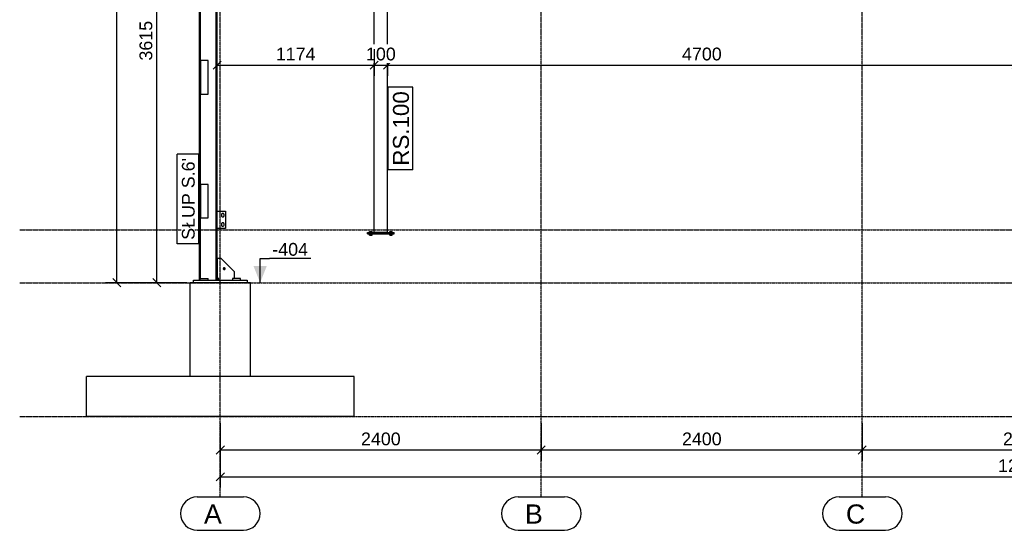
# Model space of a CAD drawing. Header units: millimetres. Extents: x -288865 to 11255, y 102926 to 380857.
# Tile 100 of 142: x -163763 to -156401, y 286198 to 290013. Entities that reach past the tile are written whole.
import ezdxf

# ---------------------------------------------------------------- set-up
doc = ezdxf.new("R2010")
doc.units = ezdxf.units.MM
doc.header["$MEASUREMENT"] = 0
doc.set_wipeout_variables(frame=1)
doc.linetypes.add('DXK_LINE_DOT3', pattern=[5.9187, 2.979, -0.9799, 0.9799, -0.9799])
for name, color, linetype in [('TS_INNE_OBIEKTY', 7, 'Continuous'), ('TS_LINIE_WIDOCZNE', 7, 'Continuous'), ('TS_OPISY', 7, 'Continuous'), ('TS_OPISY_LINIE', 7, 'Continuous'), ('TS_OPISY_RAMKA', 7, 'Continuous'), ('TS_WYMIARY', 7, 'Continuous'), ('TS_WYMIARY_TEKST', 7, 'Continuous')]:
    doc.layers.add(name, color=color, linetype=linetype)
doc.styles.add('ARIAL', font='arial.ttf')

# ---------------------------------------------------------------- blocks, each defined once
blk = doc.blocks.new('Bolt-65896048-1620 - 1293')
at = {"layer": 'TS_INNE_OBIEKTY', "color": 1, "linetype": 'Continuous'}
for start, end in [(124.44565, 133.44565), (124.44565, 133.44565), (106.44565, 115.44565), (106.44565, 115.44565), (88.44565, 97.44565), (88.44565, 97.44565), (70.44564, 79.44565), (70.44564, 79.44565), (52.44564, 61.44566), (52.44564, 61.44566), (34.44564, 43.44567), (34.44564, 43.44567), (178.44565, 187.44565), (178.44565, 187.44565), (160.44565, 169.44565), (160.44565, 169.44565), (196.44565, 205.44565), (196.44565, 205.44565), (142.44565, 151.44565), (142.44565, 151.44565), (214.44565, 223.44565), (214.44565, 223.44565), (232.44565, 241.44565), (232.44565, 241.44565), (250.44565, 259.44565), (250.44565, 259.44565), (268.44565, 277.44565), (268.44565, 277.44565), (286.44565, 295.44566), (286.44565, 295.44566), (304.44564, 313.44567), (304.44564, 313.44567), (322.44564, 331.44567), (322.44564, 331.44567), (16.44564, 25.44568), (16.44564, 25.44568), (340.44564, 349.44568), (340.44564, 349.44568), (358.44564, 7.44568), (358.44564, 7.44568)]:
    blk.add_arc((50119.5, -299.1), 7, start, end, dxfattribs=at)
blk = doc.blocks.new('Part-65896048-1384 - 1293')
at = {"layer": 'TS_LINIE_WIDOCZNE', "color": 1, "linetype": 'Continuous'}
for p, q in [((49890.16, -384), (50290.16, -384)), ((49890.16, -404), (49890.16, -384)), ((50290.16, -384), (50290.16, -404))]:
    blk.add_line(p, q, dxfattribs=at)
blk = doc.blocks.new('Part-65896048-1385 - 1293')
at = {"layer": 'TS_LINIE_WIDOCZNE', "color": 1, "linetype": 'Continuous'}
for p, q in [((50000, 330), (49942, 330)), ((49942, 330), (49942, 80)), ((50000, 80), (50000, 330)), ((49942, 80), (50000, 80))]:
    blk.add_line(p, q, dxfattribs=at)
blk = doc.blocks.new('Part-65896048-1386 - 1293')
at = {"layer": 'TS_LINIE_WIDOCZNE', "color": 1, "linetype": 'Continuous'}
for p, q in [((50000, 1255), (49942, 1255)), ((49942, 1255), (49942, 1005)), ((50000, 1005), (50000, 1255)), ((49942, 1005), (50000, 1005))]:
    blk.add_line(p, q, dxfattribs=at)
blk = doc.blocks.new('Part-65896048-1388 - 1293')
at = {"layer": 'TS_LINIE_WIDOCZNE', "color": 1, "linetype": 'Continuous'}
for p, q in [((49933.5, -384), (49933.5, 4590)), ((49933.5, 4590), (49942, 4590)), ((49942, -372), (49942, 4590)), ((50058, -224), (50058, 4590)), ((50058, 4590), (50066.5, 4590)), ((50066.5, -224), (50066.5, 4590))]:
    blk.add_line(p, q, dxfattribs=at)
blk = doc.blocks.new('Part-65896048-1398 - 1293')
at = {"layer": 'TS_LINIE_WIDOCZNE', "color": 1, "linetype": 'Continuous'}
for p, q in [((51240.5, -30), (51240.5, 3100)), ((51340.5, 3100), (51240.5, 3100)), ((51340.5, -30), (51340.5, 3100)), ((51340.5, -30), (51240.5, -30))]:
    blk.add_line(p, q, dxfattribs=at)
blk = doc.blocks.new('Part-65896048-1400 - 1293')
at = {"layer": 'TS_LINIE_WIDOCZNE', "color": 1, "linetype": 'Continuous'}
for p, q in [((50066.5, 130), (50128.5, 130)), ((50128.5, 130), (50128.5, 0)), ((50128.5, 0), (50066.5, 0))]:
    blk.add_line(p, q, dxfattribs=at)
blk = doc.blocks.new('Part-65896048-1401 - 1293')
at = {"layer": 'TS_LINIE_WIDOCZNE', "color": 1, "linetype": 'Continuous'}
for p, q in [((50096.5, -224), (50068, -224)), ((50196.5, -324), (50096.5, -224)), ((50086.5, -384), (50068, -365.5)), ((50196.5, -372), (50196.5, -324))]:
    blk.add_line(p, q, dxfattribs=at)
for start, end in [(342, 162), (162, 342)]:
    blk.add_arc((50119.5, -299.1), 7, start, end, dxfattribs=at)
blk = doc.blocks.new('Part-65896048-1402 - 1293')
at = {"layer": 'TS_LINIE_WIDOCZNE', "color": 1, "linetype": 'Continuous'}
for p, q in [((50058, -384), (50058, -224)), ((50058, -224), (50068, -224)), ((50068, -384), (50068, -224)), ((50058, -324), (50068, -324)), ((50058, -384), (50068, -384))]:
    blk.add_line(p, q, dxfattribs=at)
blk = doc.blocks.new('Part-65896048-1431 - 1293')
at = {"layer": 'TS_LINIE_WIDOCZNE', "color": 1, "linetype": 'Continuous'}
for p, q in [((49940.16, -384), (49940.16, -372)), ((49940.16, -372), (50000.16, -372)), ((50000.16, -384), (50000.16, -372))]:
    blk.add_line(p, q, dxfattribs=at)
blk = doc.blocks.new('Part-65896048-1437 - 1293')
at = {"layer": 'TS_LINIE_WIDOCZNE', "color": 1, "linetype": 'Continuous'}
for p, q in [((51190.5, -40), (51190.5, -30)), ((51190.5, -30), (51390.5, -30)), ((51190.5, -40), (51390.5, -40)), ((51390.5, -40), (51390.5, -30))]:
    blk.add_line(p, q, dxfattribs=at)
blk = doc.blocks.new('Part-65896048-1439 - 1293')
at = {"layer": 'TS_LINIE_WIDOCZNE', "color": 1, "linetype": 'Continuous'}
for p, q in [((50240.16, -372), (50180.16, -372)), ((50180.16, -372), (50180.16, -384)), ((50240.16, -384), (50240.16, -372))]:
    blk.add_line(p, q, dxfattribs=at)
blk = doc.blocks.new('Bolt-65896048-1615 - 1293')
at = {"layer": 'TS_INNE_OBIEKTY', "color": 1, "linetype": 'Continuous'}
for start, end in [(338.89129, 158.89129), (338.89129, 158.89129), (158.89129, 338.89129), (158.89129, 338.89129)]:
    blk.add_arc((50119.5, -299.1), 7, start, end, dxfattribs=at)
blk = doc.blocks.new('Part-65896048-2216 - 1293')
at = {"layer": 'TS_LINIE_WIDOCZNE', "color": 253, "linetype": 'Continuous'}
for p, q in [((49865.16, -1104), (49865.16, -404)), ((50315.16, -404), (49865.16, -404)), ((50315.16, -1104), (50315.16, -404))]:
    blk.add_line(p, q, dxfattribs=at)
blk = doc.blocks.new('Bolt-65896048-1632 - 1293')
at = {"layer": 'TS_INNE_OBIEKTY', "color": 1, "linetype": 'Continuous'}
for p, q in [((50101.5, 108), (50102, 110.7)), ((50101.5, 92), (50101.5, 108)), ((50102, 89.3), (50101.5, 92)), ((50102, 110.7), (50103.6, 112.9)), ((50103.6, 87.1), (50102, 89.3)), ((50103.6, 112.9), (50105.8, 114.5)), ((50105.8, 85.5), (50103.6, 87.1)), ((50105.8, 114.5), (50108.5, 115)), ((50108.5, 85), (50105.8, 85.5)), ((50108.5, 115), (50111.2, 114.5)), ((50111.2, 85.5), (50108.5, 85)), ((50111.2, 114.5), (50113.5, 112.9)), ((50113.5, 87.1), (50111.2, 85.5)), ((50113.5, 112.9), (50115, 110.7)), ((50115, 89.3), (50113.5, 87.1)), ((50115, 110.7), (50115.5, 108)), ((50115.5, 92), (50115, 89.3)), ((50115.5, 108), (50115.5, 92)), ((50101.5, 38), (50102, 40.7)), ((50101.5, 22), (50101.5, 38)), ((50102, 19.3), (50101.5, 22)), ((50102, 40.7), (50103.6, 42.9)), ((50103.6, 17.1), (50102, 19.3)), ((50103.6, 42.9), (50105.8, 44.5)), ((50105.8, 15.5), (50103.6, 17.1)), ((50105.8, 44.5), (50108.5, 45)), ((50108.5, 15), (50105.8, 15.5)), ((50108.5, 45), (50111.2, 44.5)), ((50111.2, 15.5), (50108.5, 15)), ((50111.2, 44.5), (50113.5, 42.9)), ((50113.5, 17.1), (50111.2, 15.5)), ((50113.5, 42.9), (50115, 40.7)), ((50115, 19.3), (50113.5, 17.1)), ((50115, 40.7), (50115.5, 38)), ((50115.5, 22), (50115, 19.3)), ((50115.5, 38), (50115.5, 22))]:
    blk.add_line(p, q, dxfattribs=at)
blk = doc.blocks.new('Bolt-65896048-1642 - 1293')
at = {"layer": 'TS_INNE_OBIEKTY', "color": 1, "linetype": 'Continuous'}
for p, q in [((51206.5, -30), (51206.5, -22.1)), ((51206.5, -22.1), (51224.5, -22.1)), ((51206.5, -47.9), (51206.5, -40)), ((51206.5, -47.9), (51224.5, -47.9)), ((51215.5, -30), (51215.5, -22.1)), ((51215.5, -47.9), (51215.5, -40)), ((51224.5, -30), (51224.5, -22.1)), ((51224.5, -47.9), (51224.5, -40)), ((51356.5, -30), (51356.5, -22.1)), ((51356.5, -22.1), (51374.5, -22.1)), ((51356.5, -47.9), (51356.5, -40)), ((51356.5, -47.9), (51374.5, -47.9)), ((51365.5, -30), (51365.5, -22.1)), ((51365.5, -47.9), (51365.5, -40)), ((51374.5, -30), (51374.5, -22.1)), ((51374.5, -47.9), (51374.5, -40))]:
    blk.add_line(p, q, dxfattribs=at)
blk = doc.blocks.new('GridLine-65896048-1900 - 1293')
at = {"layer": 'TS_INNE_OBIEKTY', "color": 4, "linetype": 'DXK_LINE_DOT3'}
blk.add_line((50090.2, -2004), (50090.2, 5313.7), dxfattribs=at)
at = {"layer": 'TS_INNE_OBIEKTY', "color": 4, "linetype": 'Continuous'}
for p, q in [((49917.9, -2004), (50262.4, -2004)), ((49917.9, -2254), (50262.4, -2254))]:
    blk.add_line(p, q, dxfattribs=at)
for centre, start, end in [((49917.9, -2129), 90, 270), ((50262.4, -2129), 270, 90)]:
    blk.add_arc(centre, 125, start, end, dxfattribs=at)
at = {"layer": 'TS_INNE_OBIEKTY', "color": 2, "linetype": 'Continuous', "style": 'ARIAL'}
blk.add_text('A', height=143.3, dxfattribs=at).set_placement((49967.9, -2204))
blk = doc.blocks.new('GridLine-65896048-1901 - 1293')
at = {"layer": 'TS_INNE_OBIEKTY', "color": 4, "linetype": 'DXK_LINE_DOT3'}
blk.add_line((52490.2, -2004), (52490.2, 5313.7), dxfattribs=at)
at = {"layer": 'TS_INNE_OBIEKTY', "color": 4, "linetype": 'Continuous'}
for p, q in [((52317.9, -2004), (52662.4, -2004)), ((52317.9, -2254), (52662.4, -2254))]:
    blk.add_line(p, q, dxfattribs=at)
for centre, start, end in [((52317.9, -2129), 90, 270), ((52662.4, -2129), 270, 90)]:
    blk.add_arc(centre, 125, start, end, dxfattribs=at)
at = {"layer": 'TS_INNE_OBIEKTY', "color": 2, "linetype": 'Continuous', "style": 'ARIAL'}
blk.add_text('B', height=143.3, dxfattribs=at).set_placement((52367.9, -2204))
blk = doc.blocks.new('GridLine-65896048-1902 - 1293')
at = {"layer": 'TS_INNE_OBIEKTY', "color": 4, "linetype": 'DXK_LINE_DOT3'}
blk.add_line((54890.2, -2004), (54890.2, 5313.7), dxfattribs=at)
at = {"layer": 'TS_INNE_OBIEKTY', "color": 4, "linetype": 'Continuous'}
for p, q in [((54717.9, -2004), (55062.4, -2004)), ((54717.9, -2254), (55062.4, -2254))]:
    blk.add_line(p, q, dxfattribs=at)
for centre, start, end in [((54717.9, -2129), 90, 270), ((55062.4, -2129), 270, 90)]:
    blk.add_arc(centre, 125, start, end, dxfattribs=at)
at = {"layer": 'TS_INNE_OBIEKTY', "color": 2, "linetype": 'Continuous', "style": 'ARIAL'}
blk.add_text('C', height=143.3, dxfattribs=at).set_placement((54767.9, -2204))
blk = doc.blocks.new('GridLine-65896048-1906 - 1293')
at = {"layer": 'TS_INNE_OBIEKTY', "color": 4, "linetype": 'DXK_LINE_DOT3'}
blk.add_line((48590.2, -1404), (63725, -1404), dxfattribs=at)
blk = doc.blocks.new('GridLine-65896048-1907 - 1293')
at = {"layer": 'TS_INNE_OBIEKTY', "color": 4, "linetype": 'DXK_LINE_DOT3'}
blk.add_line((48590.2, -404), (63725, -404), dxfattribs=at)
blk = doc.blocks.new('GridLine-65896048-1908 - 1293')
at = {"layer": 'TS_INNE_OBIEKTY', "color": 4, "linetype": 'DXK_LINE_DOT3'}
blk.add_line((48590.2, -10), (63725, -10), dxfattribs=at)
blk = doc.blocks.new('Part-65896048-2217 - 1293')
at = {"layer": 'TS_LINIE_WIDOCZNE', "color": 253, "linetype": 'Continuous'}
for p, q in [((49090.16, -1404), (49090.16, -1104)), ((51090.16, -1104), (49090.16, -1104)), ((51090.16, -1404), (51090.16, -1104)), ((51090.16, -1404), (49090.16, -1404))]:
    blk.add_line(p, q, dxfattribs=at)
blk = doc.blocks.new('StraightDimension-65896048-3756 - 1293')
at = {"layer": 'TS_WYMIARY', "color": 174, "linetype": 'Continuous'}
for p, q in [((49646.3, 3181), (49586.3, 3241)), ((50040.2, 3211), (49531.3, 3211)), ((49616.3, -404), (49616.3, 3211)), ((49840.2, -404), (49531.3, -404)), ((49586.3, -374), (49646.3, -434))]:
    blk.add_line(p, q, dxfattribs=at)
at = {"color": 0}
blk.add_wipeout([(49601.3, 1571.7), (49461.3, 1571.7), (49461.3, 1235.3), (49601.3, 1235.3)], dxfattribs=at).dxf.layer = 'TS_WYMIARY'
at = {"layer": 'TS_WYMIARY_TEKST', "color": 96, "style": 'ARIAL'}
blk.add_text('3615', height=95.51, rotation=90.00021, dxfattribs=at).set_placement((49581.3, 1255.3))
blk = doc.blocks.new('StraightDimension-65896048-3753 - 1293')
at = {"layer": 'TS_WYMIARY', "color": 174, "linetype": 'Continuous'}
for p, q in [((50090.2, -1454), (50090.2, -1734)), ((52490.2, -1454), (52490.2, -1734)), ((50120.2, -1624), (50060.2, -1684)), ((50090.2, -1654), (52490.2, -1654)), ((52460.2, -1684), (52520.2, -1624))]:
    blk.add_line(p, q, dxfattribs=at)
at = {"color": 0}
blk.add_wipeout([(51458.4, -1639), (51458.4, -1499), (51121.9, -1499), (51121.9, -1639)], dxfattribs=at).dxf.layer = 'TS_WYMIARY'
at = {"layer": 'TS_WYMIARY_TEKST', "color": 96, "style": 'ARIAL'}
blk.add_text('2400', height=95.51, dxfattribs=at).set_placement((51141.9, -1619))
blk = doc.blocks.new('StraightDimension-65896048-3751 - 1293')
at = {"layer": 'TS_WYMIARY', "color": 174, "linetype": 'Continuous'}
for p, q in [((54890.2, -1454), (54890.2, -1734)), ((57290.2, -1454), (57290.2, -1734)), ((54920.2, -1624), (54860.2, -1684)), ((54890.2, -1654), (57290.2, -1654)), ((57260.2, -1684), (57320.2, -1624))]:
    blk.add_line(p, q, dxfattribs=at)
at = {"color": 0}
blk.add_wipeout([(56258.4, -1639), (56258.4, -1499), (55921.9, -1499), (55921.9, -1639)], dxfattribs=at).dxf.layer = 'TS_WYMIARY'
at = {"layer": 'TS_WYMIARY_TEKST', "color": 96, "style": 'ARIAL'}
blk.add_text('2400', height=95.51, dxfattribs=at).set_placement((55941.9, -1619))
blk = doc.blocks.new('StraightDimension-65896048-3752 - 1293')
at = {"layer": 'TS_WYMIARY', "color": 174, "linetype": 'Continuous'}
for p, q in [((52490.2, -1454), (52490.2, -1734)), ((54890.2, -1454), (54890.2, -1734)), ((52520.2, -1624), (52460.2, -1684)), ((52490.2, -1654), (54890.2, -1654)), ((54860.2, -1684), (54920.2, -1624))]:
    blk.add_line(p, q, dxfattribs=at)
at = {"color": 0}
blk.add_wipeout([(53858.4, -1639), (53858.4, -1499), (53521.9, -1499), (53521.9, -1639)], dxfattribs=at).dxf.layer = 'TS_WYMIARY'
at = {"layer": 'TS_WYMIARY_TEKST', "color": 96, "style": 'ARIAL'}
blk.add_text('2400', height=95.51, dxfattribs=at).set_placement((53541.9, -1619))
blk = doc.blocks.new('StraightDimension-65896048-3746 - 1293')
at = {"layer": 'TS_WYMIARY', "color": 174, "linetype": 'Continuous'}
for p, q in [((50090.2, -1454), (50090.2, -1934)), ((50120.2, -1824), (50060.2, -1884)), ((50090.2, -1854), (62090.2, -1854))]:
    blk.add_line(p, q, dxfattribs=at)
at = {"color": 0}
blk.add_wipeout([(56295.5, -1839), (56295.5, -1699), (55884.9, -1699), (55884.9, -1839)], dxfattribs=at).dxf.layer = 'TS_WYMIARY'
at = {"layer": 'TS_WYMIARY_TEKST', "color": 96, "style": 'ARIAL'}
blk.add_text('12000', height=95.51, dxfattribs=at).set_placement((55904.9, -1819))
blk = doc.blocks.new('StraightDimension-65896048-3754 - 1293')
at = {"layer": 'TS_WYMIARY', "color": 174, "linetype": 'Continuous'}
for p, q in [((50040.2, 4600), (49231.3, 4600)), ((49346.3, 4570), (49286.3, 4630)), ((49316.3, -404), (49316.3, 4600)), ((49840.2, -404), (49231.3, -404)), ((49286.3, -374), (49346.3, -434))]:
    blk.add_line(p, q, dxfattribs=at)
at = {"color": 0}
blk.add_wipeout([(49301.3, 2266.2), (49161.3, 2266.2), (49161.3, 1929.8), (49301.3, 1929.8)], dxfattribs=at).dxf.layer = 'TS_WYMIARY'
at = {"layer": 'TS_WYMIARY_TEKST', "color": 96, "style": 'ARIAL'}
blk.add_text('5004', height=95.51, rotation=90.00021, dxfattribs=at).set_placement((49281.3, 1949.8))
blk = doc.blocks.new('StraightDimension-65896048-4412 - 1293')
at = {"layer": 'TS_WYMIARY', "color": 174, "linetype": 'Continuous'}
for p, q in [((56040.5, 1485), (56040.5, 1141.7)), ((51340.5, 1340.2), (51340.5, 1141.7)), ((51370.5, 1251.7), (51310.5, 1191.7)), ((56010.5, 1191.7), (56070.5, 1251.7)), ((51340.5, 1221.7), (56040.5, 1221.7))]:
    blk.add_line(p, q, dxfattribs=at)
at = {"color": 0}
blk.add_wipeout([(53858.7, 1236.7), (53858.7, 1376.7), (53522.3, 1376.7), (53522.3, 1236.7)], dxfattribs=at).dxf.layer = 'TS_WYMIARY'
at = {"layer": 'TS_WYMIARY_TEKST', "color": 96, "style": 'ARIAL'}
blk.add_text('4700', height=95.51, dxfattribs=at).set_placement((53542.3, 1256.7))
blk = doc.blocks.new('StraightDimension-65896048-4413 - 1293')
at = {"layer": 'TS_WYMIARY', "color": 174, "linetype": 'Continuous'}
for p, q in [((51240.5, 1340.2), (51240.5, 1141.7)), ((51340.5, 1340.2), (51340.5, 1141.7)), ((51210.5, 1191.7), (51270.5, 1251.7)), ((51370.5, 1251.7), (51310.5, 1191.7)), ((51240.5, 1221.7), (51340.5, 1221.7))]:
    blk.add_line(p, q, dxfattribs=at)
at = {"color": 0}
blk.add_wipeout([(51421.7, 1236.7), (51421.7, 1376.7), (51159.3, 1376.7), (51159.3, 1236.7)], dxfattribs=at).dxf.layer = 'TS_WYMIARY'
at = {"layer": 'TS_WYMIARY_TEKST', "color": 96, "style": 'ARIAL'}
blk.add_text('100', height=95.51, dxfattribs=at).set_placement((51179.3, 1256.7))
blk = doc.blocks.new('StraightDimension-65896048-4414 - 1293')
at = {"layer": 'TS_WYMIARY', "color": 174, "linetype": 'Continuous'}
for p, q in [((51240.5, 1340.2), (51240.5, 1141.7)), ((50096.5, 1251.7), (50036.5, 1191.7)), ((50066.5, 924.9), (50066.5, 1306.7)), ((51210.5, 1191.7), (51270.5, 1251.7)), ((50066.5, 1221.7), (51240.5, 1221.7))]:
    blk.add_line(p, q, dxfattribs=at)
at = {"color": 0}
blk.add_wipeout([(50821.7, 1236.7), (50821.7, 1376.7), (50485.3, 1376.7), (50485.3, 1236.7)], dxfattribs=at).dxf.layer = 'TS_WYMIARY'
at = {"layer": 'TS_WYMIARY_TEKST', "color": 96, "style": 'ARIAL'}
blk.add_text('1174', height=95.51, dxfattribs=at).set_placement((50505.3, 1256.7))
blk = doc.blocks.new('Mark-65896048-2235 - 1293')
blk.add_wipeout([(49898.5, 526.6), (49798.5, 526.6), (49798.5, -84), (49898.5, -84)]).dxf.layer = 'TS_OPISY_LINIE'
blk.add_wipeout([(49898.5, 526.6), (49798.5, 526.6), (49798.5, -84), (49898.5, -84)]).dxf.layer = 'TS_OPISY_LINIE'
at = {"layer": 'TS_OPISY_RAMKA', "linetype": 'Continuous'}
for p, q in [((49768.5, -114), (49768.5, 556.6)), ((49928.5, 556.6), (49768.5, 556.6)), ((49928.5, -114), (49928.5, 556.6)), ((49928.5, -114), (49768.5, -114))]:
    blk.add_line(p, q, dxfattribs=at)
at = {"layer": 'TS_OPISY', "style": 'ARIAL'}
blk.add_text("SŁUP S.6'", height=95.51, rotation=90.00021, dxfattribs=at).set_placement((49898.5, -84))
blk = doc.blocks.new('Mark-65896048-2237 - 1293')
blk.add_wipeout([(51500.5, 1025.7), (51375.5, 1025.7), (51375.5, 470), (51500.5, 470)]).dxf.layer = 'TS_OPISY_LINIE'
blk.add_wipeout([(51500.5, 1025.7), (51375.5, 1025.7), (51375.5, 470), (51500.5, 470)]).dxf.layer = 'TS_OPISY_LINIE'
at = {"layer": 'TS_OPISY_RAMKA', "linetype": 'Continuous'}
for p, q in [((51345.5, 440), (51345.5, 1055.7)), ((51530.5, 1055.7), (51345.5, 1055.7)), ((51530.5, 440), (51530.5, 1055.7)), ((51530.5, 440), (51345.5, 440))]:
    blk.add_line(p, q, dxfattribs=at)
at = {"layer": 'TS_OPISY', "style": 'ARIAL'}
blk.add_text('RS.100', height=119.38, rotation=90.00021, dxfattribs=at).set_placement((51500.5, 470))
blk = doc.blocks.new('LevelMark-65896048-4704 - 1293')
at = {"linetype": 'Continuous'}
blk.add_hatch(color=96, dxfattribs=at).paths.add_polyline_path([(50437.7, -279), (50387.7, -404), (50337.7, -279)])
at = {"color": 96, "linetype": 'Continuous'}
blk.add_line((50387.7, -404), (50387.7, -222.7), dxfattribs=at)
at = {"color": 0, "linetype": 'Continuous'}
blk.add_wipeout([(50765.7, -222.7), (50765.7, -82.7), (50458.9, -82.7), (50458.9, -222.7)], dxfattribs=at)
at = {"color": 96, "linetype": 'Continuous'}
for p in [(50387.7, -222.7), (50765.7, -222.7)]:
    blk.add_line(p, (50458.9, -222.7), dxfattribs=at)
at = {"color": 96, "linetype": 'Continuous', "style": 'ARIAL'}
blk.add_text('-404', height=95.51, dxfattribs=at).set_placement((50478.9, -202.7))

msp = doc.modelspace()

# ---------------------------------------------------------------- block references
for name in ['GridLine-65896048-1900 - 1293', 'GridLine-65896048-1901 - 1293', 'GridLine-65896048-1902 - 1293', 'Part-65896048-1388 - 1293', 'Part-65896048-1398 - 1293', 'Part-65896048-1386 - 1293', 'Part-65896048-1385 - 1293', 'GridLine-65896048-1908 - 1293', 'Part-65896048-1400 - 1293', 'Bolt-65896048-1632 - 1293', 'Part-65896048-1437 - 1293', 'Bolt-65896048-1642 - 1293', 'Part-65896048-1402 - 1293', 'Part-65896048-1401 - 1293', 'GridLine-65896048-1907 - 1293', 'Bolt-65896048-1615 - 1293', 'Bolt-65896048-1620 - 1293', 'Part-65896048-1384 - 1293', 'Part-65896048-1431 - 1293', 'Part-65896048-1439 - 1293', 'Part-65896048-2216 - 1293', 'Part-65896048-2217 - 1293', 'GridLine-65896048-1906 - 1293']:
    msp.add_blockref(name, (-212353, 288451.9))

# ---------------------------------------------------------------- next in the draw order: block references
for name in ['StraightDimension-65896048-3756 - 1293', 'StraightDimension-65896048-4412 - 1293', 'Mark-65896048-2237 - 1293', 'LevelMark-65896048-4704 - 1293', 'StraightDimension-65896048-3753 - 1293', 'StraightDimension-65896048-3751 - 1293']:
    msp.add_blockref(name, (-212353, 288451.9))

# ---------------------------------------------------------------- next in the draw order: block references
for name in ['StraightDimension-65896048-3754 - 1293', 'StraightDimension-65896048-4413 - 1293', 'StraightDimension-65896048-3752 - 1293']:
    msp.add_blockref(name, (-212353, 288451.9))

# ---------------------------------------------------------------- next in the draw order: block references
for name in ['StraightDimension-65896048-4414 - 1293', 'Mark-65896048-2235 - 1293', 'StraightDimension-65896048-3746 - 1293']:
    msp.add_blockref(name, (-212353, 288451.9))

doc.saveas('drawing.dxf')
